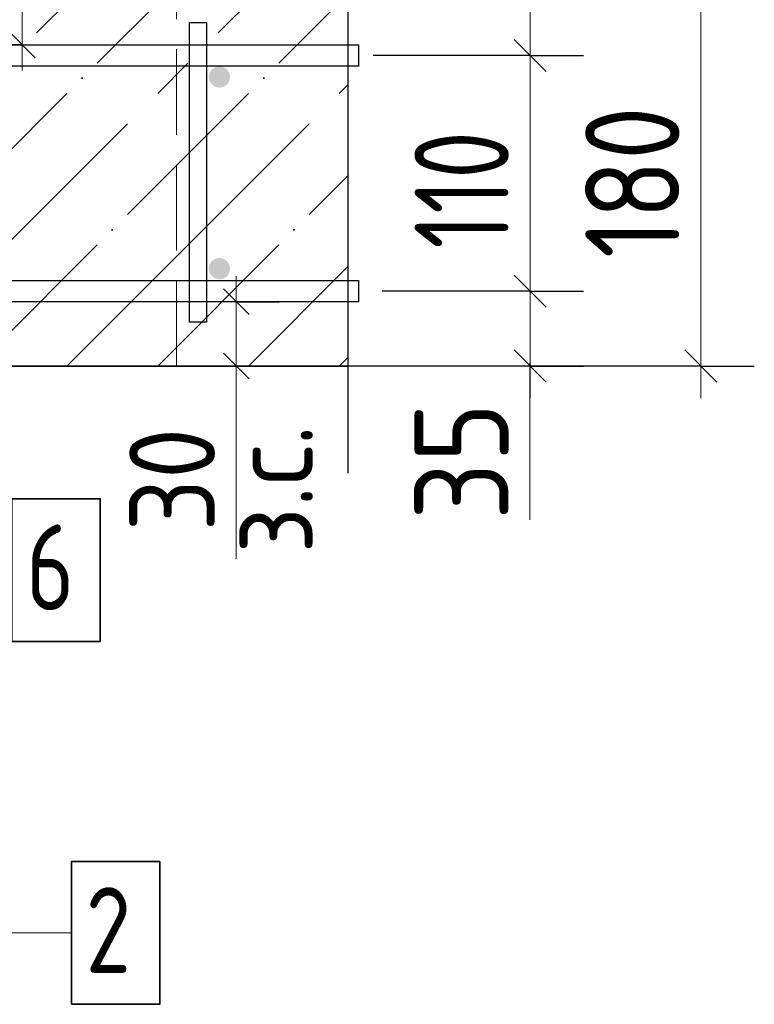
# Model space of a CAD drawing. Header units: millimetres. Extents: x -49773 to 2322955, y -3321 to 58485.
# Tile 241 of 256: x 1023353 to 1025069, y 24925 to 27225. Entities that reach past the tile are written whole.
import ezdxf

# ---------------------------------------------------------------- set-up
doc = ezdxf.new("R2010")
doc.units = ezdxf.units.MM
for name, pattern in [('______11', [500, 400, -50, 0, -50]), ('______2', [270, 200, -70]), ('______5', [1100, 800, -100, 100, -100])]:
    doc.linetypes.add(name, pattern=pattern)
for name, color, linetype, lineweight in [('Standard', 7, 'Continuous', 25), ('Арм.стержн. вертикальными 1', 22, 'Continuous', 35), ('Арм.стержн.горизонт. 1', 180, 'Continuous', 35), ('Размерная линия_ общее', 7, 'Continuous', 13), ('Размерная линия_ общее_1', 7, 'Continuous', 13), ('Стена_ общее', 7, 'Continuous', 35)]:
    doc.layers.add(name, color=color, linetype=linetype, lineweight=lineweight)
doc.layers.add('Арм.стержн.Стяжки', color=7, linetype='Continuous', lineweight=35, true_color=0x501e0f)
doc.styles.add('ISOCPEUR', font='txt')

msp = doc.modelspace()

# ---------------------------------------------------------------- hatches: boundary and pattern name
at = {"layer": 'Арм.стержн. вертикальными 1', "linetype": 'Continuous', "lineweight": 50, "transparency": 33554687}
for points in [[(1023844.6, 27090.9), (1023842.7, 27100.4), (1023837.3, 27108.5), (1023829.2, 27114), (1023819.6, 27115.9), (1023810, 27114), (1023801.9, 27108.5), (1023796.5, 27100.4), (1023794.6, 27090.9), (1023796.5, 27081.3), (1023801.9, 27073.2), (1023810, 27067.8), (1023819.6, 27065.9), (1023829.2, 27067.8), (1023837.3, 27073.2), (1023842.7, 27081.3)], [(1023844.6, 26643.2), (1023842.7, 26652.8), (1023837.3, 26660.9), (1023829.2, 26666.3), (1023819.6, 26668.2), (1023810, 26666.3), (1023801.9, 26660.9), (1023796.5, 26652.8), (1023794.6, 26643.2), (1023796.5, 26633.6), (1023801.9, 26625.5), (1023810, 26620.1), (1023819.6, 26618.2), (1023829.2, 26620.1), (1023837.3, 26625.5), (1023842.7, 26633.6)]]:
    msp.add_hatch(color=4, dxfattribs=at).paths.add_polyline_path(points)

# ---------------------------------------------------------------- linework, layer by layer
at = {"layer": 'Standard', "color": 7, "linetype": 'Continuous', "lineweight": 25, "transparency": 33554687}
msp.add_line((1024119.8, 27565.9), (1024119.8, 26165.9), dxfattribs=at)
at = {"layer": 'Standard', "color": 253, "linetype": '______5', "lineweight": 35, "true_color": 0xababab, "transparency": 33554687}
for p, q in [((1022614.7, 26415.9), (1023514.7, 27315.9)), ((1023039, 26415.9), (1023939, 27315.9)), ((1023463.2, 26415.9), (1024119.8, 27072.5)), ((1023887.5, 26415.9), (1024119.8, 26648.2))]:
    msp.add_line(p, q, dxfattribs=at)
at = {"layer": 'Standard', "color": 253, "linetype": '______11', "lineweight": 35, "true_color": 0xababab, "transparency": 33554687}
for p, q in [((1022826.8, 26415.9), (1023726.8, 27315.9)), ((1023251.1, 26415.9), (1024119.8, 27284.6)), ((1023675.4, 26415.9), (1024119.8, 26860.3)), ((1024099.6, 26415.9), (1024119.8, 26436.1))]:
    msp.add_line(p, q, dxfattribs=at)
at = {"layer": 'Standard', "color": 7, "linetype": 'Continuous', "lineweight": 35, "transparency": 33554687}
msp.add_line((1021319.6, 26415.9), (1024119.8, 26415.9), dxfattribs=at)
at = {"layer": 'Standard', "color": 7, "linetype": 'Continuous', "lineweight": 13, "transparency": 33554687}
msp.add_line((1023859, 26415.9), (1023859, 25965.9), dxfattribs=at)
at = {"layer": 'Арм.стержн. вертикальными 1', "color": 7, "linetype": 'Continuous', "lineweight": 13, "transparency": 33554687}
msp.add_line((1021433.6, 25092.1), (1023473.6, 25092.1), dxfattribs=at)
at = {"layer": 'Арм.стержн. вертикальными 1', "color": 7, "linetype": 'Continuous', "lineweight": 35, "transparency": 33554687}
msp.add_lwpolyline([(1023473.6, 24925.4), (1023680.3, 24925.4), (1023680.3, 25258.7), (1023473.6, 25258.7), (1023473.6, 24925.4)], dxfattribs=at)
at = {"layer": 'Арм.стержн.горизонт. 1', "color": 4, "linetype": 'Continuous', "lineweight": 25, "transparency": 33554687}
for points in [[(1024144.8, 27115.9), (1020819.6, 27115.9), (1020819.6, 27165.9), (1024144.8, 27165.9), (1024144.8, 27115.9)], [(1024144.8, 27115.9), (1020819.6, 27115.9), (1020819.6, 27165.9), (1024144.8, 27165.9), (1024144.8, 27115.9)], [(1024144.8, 27115.9), (1020819.6, 27115.9), (1020819.6, 27165.9), (1024144.8, 27165.9), (1024144.8, 27115.9)], [(1024144.8, 27115.9), (1020819.6, 27115.9), (1020819.6, 27165.9), (1024144.8, 27165.9), (1024144.8, 27115.9)], [(1024144.8, 27115.9), (1020819.6, 27115.9), (1020819.6, 27165.9), (1024144.8, 27165.9), (1024144.8, 27115.9)], [(1024144.8, 27115.9), (1020819.6, 27115.9), (1020819.6, 27165.9), (1024144.8, 27165.9), (1024144.8, 27115.9)], [(1024144.8, 27115.9), (1020819.6, 27115.9), (1020819.6, 27165.9), (1024144.8, 27165.9), (1024144.8, 27115.9)], [(1024144.8, 27115.9), (1020819.6, 27115.9), (1020819.6, 27165.9), (1024144.8, 27165.9), (1024144.8, 27115.9)], [(1024144.8, 27115.9), (1020819.6, 27115.9), (1020819.6, 27165.9), (1024144.8, 27165.9), (1024144.8, 27115.9)], [(1024144.8, 27115.9), (1020819.6, 27115.9), (1020819.6, 27165.9), (1024144.8, 27165.9), (1024144.8, 27115.9)], [(1024144.8, 27115.9), (1020819.6, 27115.9), (1020819.6, 27165.9), (1024144.8, 27165.9), (1024144.8, 27115.9)], [(1024144.8, 27115.9), (1020819.6, 27115.9), (1020819.6, 27165.9), (1024144.8, 27165.9), (1024144.8, 27115.9)], [(1024144.8, 27115.9), (1020819.6, 27115.9), (1020819.6, 27165.9), (1024144.8, 27165.9), (1024144.8, 27115.9)], [(1024144.8, 26565.9), (1020819.6, 26565.9), (1020819.6, 26615.9), (1024144.8, 26615.9), (1024144.8, 26565.9)], [(1024144.8, 26565.9), (1020819.6, 26565.9), (1020819.6, 26615.9), (1024144.8, 26615.9), (1024144.8, 26565.9)], [(1024144.8, 26565.9), (1020819.6, 26565.9), (1020819.6, 26615.9), (1024144.8, 26615.9), (1024144.8, 26565.9)], [(1024144.8, 26565.9), (1020819.6, 26565.9), (1020819.6, 26615.9), (1024144.8, 26615.9), (1024144.8, 26565.9)], [(1024144.8, 26565.9), (1020819.6, 26565.9), (1020819.6, 26615.9), (1024144.8, 26615.9), (1024144.8, 26565.9)], [(1024144.8, 26565.9), (1020819.6, 26565.9), (1020819.6, 26615.9), (1024144.8, 26615.9), (1024144.8, 26565.9)], [(1024144.8, 26565.9), (1020819.6, 26565.9), (1020819.6, 26615.9), (1024144.8, 26615.9), (1024144.8, 26565.9)], [(1024144.8, 26565.9), (1020819.6, 26565.9), (1020819.6, 26615.9), (1024144.8, 26615.9), (1024144.8, 26565.9)], [(1024144.8, 26565.9), (1020819.6, 26565.9), (1020819.6, 26615.9), (1024144.8, 26615.9), (1024144.8, 26565.9)], [(1024144.8, 26565.9), (1020819.6, 26565.9), (1020819.6, 26615.9), (1024144.8, 26615.9), (1024144.8, 26565.9)], [(1024144.8, 26565.9), (1020819.6, 26565.9), (1020819.6, 26615.9), (1024144.8, 26615.9), (1024144.8, 26565.9)], [(1024144.8, 26565.9), (1020819.6, 26565.9), (1020819.6, 26615.9), (1024144.8, 26615.9), (1024144.8, 26565.9)], [(1024144.8, 26565.9), (1020819.6, 26565.9), (1020819.6, 26615.9), (1024144.8, 26615.9), (1024144.8, 26565.9)]]:
    msp.add_lwpolyline(points, dxfattribs=at)
at = {"layer": 'Арм.стержн.Стяжки', "color": 40, "linetype": 'Continuous', "lineweight": 25, "transparency": 33554687}
msp.add_lwpolyline([(1023749.6, 26518.2), (1023749.6, 27218.2), (1023789.6, 27218.2), (1023789.6, 26518.2), (1023749.6, 26518.2)], dxfattribs=at)
msp.add_lwpolyline([(1023749.6, 26518.2), (1023749.6, 27218.2), (1023789.6, 27218.2), (1023789.6, 26518.2), (1023749.6, 26518.2)], dxfattribs=at)
msp.add_lwpolyline([(1023749.6, 26518.2), (1023749.6, 27218.2), (1023789.6, 27218.2), (1023789.6, 26518.2), (1023749.6, 26518.2)], dxfattribs=at)
msp.add_lwpolyline([(1023749.6, 26518.2), (1023749.6, 27218.2), (1023789.6, 27218.2), (1023789.6, 26518.2), (1023749.6, 26518.2)], dxfattribs=at)
msp.add_lwpolyline([(1023749.6, 26518.2), (1023749.6, 27218.2), (1023789.6, 27218.2), (1023789.6, 26518.2), (1023749.6, 26518.2)], dxfattribs=at)
msp.add_lwpolyline([(1023749.6, 26518.2), (1023749.6, 27218.2), (1023789.6, 27218.2), (1023789.6, 26518.2), (1023749.6, 26518.2)], dxfattribs=at)
at = {"layer": 'Арм.стержн.Стяжки', "color": 7, "linetype": 'Continuous', "lineweight": 35, "transparency": 33554687}
msp.add_lwpolyline([(1023334.5, 25772.7), (1023541.1, 25772.7), (1023541.1, 26106), (1023334.5, 26106), (1023334.5, 25772.7)], dxfattribs=at)
at = {"layer": 'Размерная линия_ общее', "color": 7, "linetype": 'Continuous', "lineweight": 13, "transparency": 33554687}
for p, q in [((1024545.4, 27140.9), (1024545.4, 27315.9)), ((1024545.4, 26590.9), (1024545.4, 27140.9)), ((1024545.4, 26415.9), (1024545.4, 26590.9)), ((1024545.4, 26503.4), (1024545, 26342.4)), ((1024545.4, 26415.9), (1024545.4, 26340.9)), ((1024944.1, 26415.9), (1024944.1, 26340.9)), ((1024545, 26342.4), (1024545, 26056.4))]:
    msp.add_line(p, q, dxfattribs=at)
at = {"layer": 'Размерная линия_ общее', "color": 7, "linetype": 'Continuous', "lineweight": 25, "transparency": 33554687}
for p, q in [((1024582.9, 27103.4), (1024507.9, 27178.4)), ((1024582.9, 26553.4), (1024507.9, 26628.4)), ((1024582.9, 26378.4), (1024507.9, 26453.4)), ((1024981.6, 26378.4), (1024906.6, 26453.4))]:
    msp.add_line(p, q, dxfattribs=at)
at = {"layer": 'Размерная линия_ общее', "color": 253, "linetype": 'Continuous', "lineweight": -3, "true_color": 0xa0a0a0, "transparency": 33554687}
for p, q in [((1024545.4, 27140.9), (1024420.4, 27140.9)), ((1024545.4, 27140.9), (1024670.3, 27140.9)), ((1024545.4, 26590.9), (1024420.4, 26590.9)), ((1024545.4, 26590.9), (1024670.3, 26590.9)), ((1024944.1, 26415.9), (1024209.7, 26415.9)), ((1024545.4, 26415.9), (1024420.4, 26415.9)), ((1024545.4, 26415.9), (1024670.3, 26415.9)), ((1024944.1, 26415.9), (1024819.1, 26415.9)), ((1024944.1, 26415.9), (1025069.1, 26415.9))]:
    msp.add_line(p, q, dxfattribs=at)
at = {"layer": 'Размерная линия_ общее', "color": 7, "linetype": 'Continuous', "lineweight": 13, "transparency": 33554687}
msp.add_lwpolyline([(1024944.1, 26415.9), (1024944.1, 26982), (1024944.1, 26982), (1024944.1, 27315.9)], dxfattribs=at)
at = {"layer": 'Размерная линия_ общее', "color": 253, "linetype": 'Continuous', "lineweight": -3, "true_color": 0xa0a0a0, "transparency": 33554687}
for points in [[(1024545.4, 27140.9), (1024528.3, 27140.9), (1024528.3, 27140.9), (1024179, 27140.9)], [(1024545.4, 26590.9), (1024528.3, 26590.9), (1024528.3, 26590.9), (1024528.2, 26590.9), (1024528.2, 26590.9), (1024199.5, 26590.9)], [(1024545.4, 26415.9), (1024528.2, 26415.9), (1024528.2, 26415.9), (1024528.1, 26415.9), (1024528.1, 26415.9), (1024109.7, 26415.9)]]:
    msp.add_lwpolyline(points, dxfattribs=at)
at = {"layer": 'Размерная линия_ общее_1', "color": 7, "linetype": 'Continuous', "lineweight": 13, "transparency": 33554687}
for p, q in [((1023359, 27165.9), (1023359, 27315.9)), ((1023359, 27165.9), (1023359, 27105.9)), ((1023859, 26565.9), (1023859, 26625.9)), ((1023859, 26565.9), (1023859, 26415.9)), ((1023859, 26415.9), (1023859, 26355.9))]:
    msp.add_line(p, q, dxfattribs=at)
at = {"layer": 'Размерная линия_ общее_1', "color": 7, "linetype": 'Continuous', "lineweight": 25, "transparency": 33554687}
for p, q in [((1023389, 27135.9), (1023329, 27195.9)), ((1023829, 26595.9), (1023889, 26535.9)), ((1023829, 26445.9), (1023889, 26385.9))]:
    msp.add_line(p, q, dxfattribs=at)
at = {"layer": 'Размерная линия_ общее_1', "color": 253, "linetype": 'Continuous', "lineweight": -3, "true_color": 0xa0a0a0, "transparency": 33554687}
for p, q in [((1023359, 27165.9), (1023259, 27165.9)), ((1023359, 27165.9), (1023459, 27165.9)), ((1023859, 26565.9), (1023759, 26565.9)), ((1023859, 26565.9), (1023959, 26565.9)), ((1023859, 26415.9), (1023759, 26415.9)), ((1023859, 26415.9), (1023959, 26415.9))]:
    msp.add_line(p, q, dxfattribs=at)
at = {"layer": 'Стена_ общее', "color": 253, "linetype": '______2', "lineweight": 18, "true_color": 0xababab, "transparency": 33554687}
msp.add_line((1023719.6, 26415.9), (1023719.6, 27315.9), dxfattribs=at)

# ---------------------------------------------------------------- texts
at = {"layer": 'Арм.стержн. вертикальными 1', "color": 7, "linetype": 'Continuous', "lineweight": 25, "transparency": 33554687, "insert": (1023506.9, 24998.7), "char_height": 200, "width": 217.611, "attachment_point": 7, "style": 'ISOCPEUR'}
msp.add_mtext('\\W0.78;2', dxfattribs=at)
at = {"layer": 'Арм.стержн.Стяжки', "color": 7, "linetype": 'Continuous', "lineweight": 25, "transparency": 33554687, "insert": (1023367.8, 25846), "char_height": 200, "width": 217.601, "attachment_point": 7, "style": 'ISOCPEUR'}
msp.add_mtext('\\W0.78;6', dxfattribs=at)
at = {"layer": 'Размерная линия_ общее', "color": 7, "linetype": 'Continuous', "lineweight": 25, "transparency": 33554687, "char_height": 220, "attachment_point": 7, "rotation": 90, "style": 'ISOCPEUR'}
for s, insert, width in [('\\W0.83;180', (1024894.1, 26667.9), 508.571), ('\\W0.74;110', (1024495.3, 26689.9), 455.162), ('\\W0.87;35', (1024495, 26056.4), 403.932)]:
    msp.add_mtext(s, dxfattribs=dict(at, insert=insert, width=width))
at = {"layer": 'Размерная линия_ общее_1', "color": 7, "linetype": 'Continuous', "lineweight": 18, "transparency": 33554687, "char_height": 200, "attachment_point": 7, "rotation": 90, "style": 'ISOCPEUR'}
for s, insert, width in [('\\W0.90;з.с.', (1024037.7, 25977.9), 459.942), ('\\W0.87;30', (1023809, 26029.9), 367.21)]:
    msp.add_mtext(s, dxfattribs=dict(at, insert=insert, width=width))

doc.saveas('drawing.dxf')
